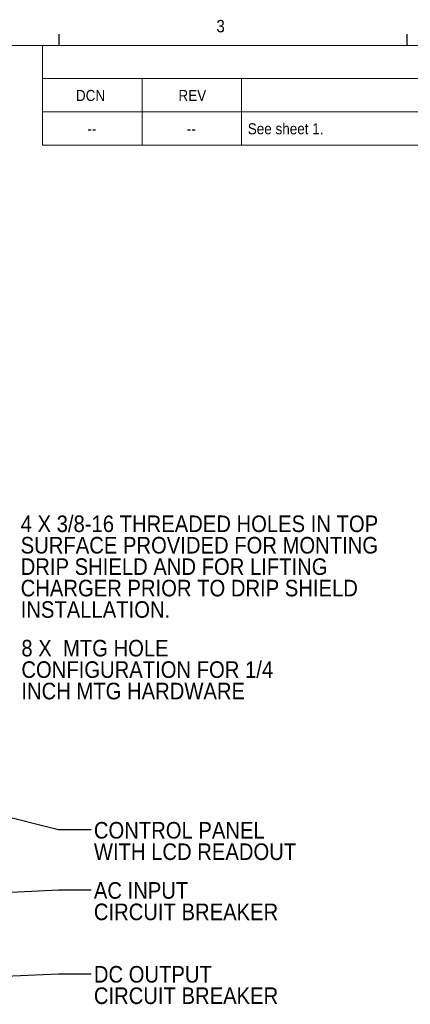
# Paper-space layout '5' of a CAD drawing. Header units: inches. Extents: x 1 to 109, y 1 to 85.
# Tile 55 of 58: x 67 to 81, y 47 to 84. Entities that reach past the tile are written whole.
import ezdxf

# ---------------------------------------------------------------- set-up
doc = ezdxf.new("R2010")
doc.units = ezdxf.units.IN
doc.header["$MEASUREMENT"] = 0
doc.layers.add('FORMAT', color=7, linetype='Continuous')
doc.styles.add('SLDTEXTSTYLE0', font='GOTHIC.TTF', dxfattribs={"width": 0.913})
doc.styles.get("Standard").update_dxf_attribs({"font": 'GOTHIC.TTF'})
doc.dimstyles.new('SLDDIMSTYLE12', dxfattribs={"dimtxt": 0, "dimasz": 0.2, "dimexe": 0, "dimexo": 0.0625, "dimgap": 0, "dimtad": 0, "dimtih": 1, "dimtoh": 1, "dimdec": 0, "dimrnd": 1e-09, "dimzin": 0, "dimdsep": 46, "dimtxsty": 'STANDARD', "dimblk1": 'DOT', "dimblk2": 'DOT', "dimsah": 1, "dimcen": 0.09, "dimadec": 0, "dimazin": 0, "dimtfac": 0.2, "dimtdec": 0, "dimtofl": 0, "dimtmove": 0, "dimatfit": 3, "dimldrblk": 'DOT', "dimfxl": 1, "dimfrac": 2, "dimtolj": 1, "dimtzin": 0, "dimarcsym": 0})
doc.dimstyles.new('SLDDIMSTYLE2', dxfattribs={"dimtxt": 0, "dimasz": 0.65, "dimexe": 0, "dimexo": 0.0625, "dimgap": 0, "dimtad": 0, "dimtih": 1, "dimtoh": 1, "dimdec": 0, "dimrnd": 1e-09, "dimzin": 0, "dimdsep": 46, "dimtxsty": 'STANDARD', "dimsah": 1, "dimcen": 0.09, "dimadec": 0, "dimazin": 0, "dimtfac": 0.65, "dimtdec": 0, "dimtofl": 0, "dimtmove": 0, "dimatfit": 3, "dimfxl": 1, "dimfrac": 2, "dimtolj": 1, "dimtzin": 0, "dimarcsym": 0})

# ---------------------------------------------------------------- blocks, each defined once
blk = doc.blocks.new('SW_TABLEANNOTATION_4')
at = {"color": 0, "linetype": 'Continuous', "lineweight": 0, "ltscale": 5}
for p, q in [((0, 0), (0, -3.765)), ((40, 0), (0, 0)), ((40, -3.765), (40, 0)), ((0, -1.255), (40, -1.255)), ((3.75, -1.255), (3.75, -2.51)), ((7.5, -1.255), (7.5, -2.51)), ((32.5, -1.255), (32.5, -2.51)), ((36.25, -1.255), (36.25, -2.51)), ((0, -2.51), (40, -2.51)), ((3.75, -2.51), (3.75, -3.765)), ((7.5, -2.51), (7.5, -3.765)), ((32.5, -2.51), (32.5, -3.765)), ((36.25, -2.51), (36.25, -3.765)), ((0, -3.765), (40, -3.765))]:
    blk.add_line(p, q, dxfattribs=at)
at = {"color": 0, "linetype": 'Continuous', "lineweight": 0, "ltscale": 5, "attachment_point": 1, "style": 'SLDTEXTSTYLE0'}
for s, insert, char_height in [('REVISIONS', (18.617, -0.426), 0.4167), ('DCN', (1.258, -1.681), 0.4167), ('REV', (5.125, -1.681), 0.4167), ('DESCRIPTION', (18.273, -1.681), 0.41667), ('DATE', (33.714, -1.681), 0.4167), ('APPROVED', (36.681, -1.681), 0.4167), (' See sheet 1.', (7.598, -2.936), 0.41667), ('--', (1.691, -2.936), 0.4167), ('--', (5.441, -2.936), 0.4167), ('--', (34.191, -2.936), 0.4167), ('--', (37.941, -2.936), 0.4167)]:
    blk.add_mtext(s, dxfattribs=dict(at, insert=insert, char_height=char_height))
blk = doc.blocks.new('SW_NOTE_47')
at = {"layer": 'FORMAT', "color": 0, "ltscale": 5, "char_height": 0.625, "attachment_point": 1, "style": 'SLDTEXTSTYLE0'}
for s, insert in [('4 X 3/8-16 THREADED HOLES IN TOP ', (0.114, 2.011)), ('SURFACE PROVIDED FOR MONTING ', (0.114, 1.203)), ('DRIP SHIELD AND FOR LIFTING ', (0.114, 0.395)), ('CHARGER PRIOR TO DRIP SHIELD ', (0.114, -0.413)), ('INSTALLATION.', (0.114, -1.221))]:
    blk.add_mtext(s, dxfattribs=dict(at, insert=insert))
blk = doc.blocks.new('SW_NOTE_48')
at = {"layer": 'FORMAT', "color": 0, "ltscale": 5, "char_height": 0.625, "attachment_point": 1, "style": 'SLDTEXTSTYLE0'}
for s, insert in [('DC OUTPUT', (0.102, 0.29)), ('CIRCUIT BREAKER', (0.102, -0.518))]:
    blk.add_mtext(s, dxfattribs=dict(at, insert=insert))
blk = doc.blocks.new('SW_NOTE_49')
at = {"layer": 'FORMAT', "color": 0, "ltscale": 5, "char_height": 0.625, "attachment_point": 1, "style": 'SLDTEXTSTYLE0'}
for s, insert in [('AC INPUT', (0.102, 0.291)), ('CIRCUIT BREAKER', (0.102, -0.517))]:
    blk.add_mtext(s, dxfattribs=dict(at, insert=insert))
blk = doc.blocks.new('SW_NOTE_50')
at = {"layer": 'FORMAT', "color": 0, "ltscale": 5, "char_height": 0.625, "attachment_point": 1, "style": 'SLDTEXTSTYLE0'}
for s, insert in [('CONTROL PANEL', (0.102, 0.287)), ('WITH LCD READOUT', (0.102, -0.521))]:
    blk.add_mtext(s, dxfattribs=dict(at, insert=insert))
blk = doc.blocks.new('_DOT')
at = {"color": 0, "linetype": 'ByBlock', "lineweight": -2}
blk.add_line((-0.5, 0), (-1, 0), dxfattribs=at)
at = {"color": 0, "linetype": 'ByBlock', "const_width": 0.5}
blk.add_lwpolyline([(-0.25, 0, 1), (0.25, 0, 1)], format="xyb", close=True, dxfattribs=at)
blk = doc.blocks.new('SW_NOTE_51')
at = {"layer": 'FORMAT', "color": 0, "ltscale": 5, "char_height": 0.625, "attachment_point": 1, "style": 'SLDTEXTSTYLE0'}
for s, insert in [('8 X  MTG HOLE', (0.118, 0.402)), ('CONFIGURATION FOR 1/4 ', (0.118, -0.406)), ('INCH MTG HARDWARE', (0.118, -1.215))]:
    blk.add_mtext(s, dxfattribs=dict(at, insert=insert))

psp = doc.layouts.new('5')

# ---------------------------------------------------------------- linework, layer by layer
at = {"layer": 'FORMAT', "ltscale": 5}
for p, q in [((68.2394, 83.303), (68.2394, 83.727)), ((81.3644, 83.303), (81.3644, 83.727))]:
    psp.add_line(p, q, dxfattribs=at)
at = {"layer": 'FORMAT', "lineweight": 0, "ltscale": 5}
psp.add_line((2.6144, 83.303), (107.6144, 83.303), dxfattribs=at)

# ---------------------------------------------------------------- block references
at = {"color": 7, "linetype": 'Continuous', "lineweight": 0, "ltscale": 5}
psp.add_blockref('SW_TABLEANNOTATION_4', (67.6144, 83.303), dxfattribs=at)
at = {"layer": 'FORMAT', "color": 1, "ltscale": 5}
for name, p in [('SW_NOTE_47', (66.6739, 63.5672)), ('SW_NOTE_51', (66.6966, 60.4872)), ('SW_NOTE_50', (69.447, 53.7361)), ('SW_NOTE_49', (69.447, 51.463)), ('SW_NOTE_48', (69.447, 48.3034))]:
    psp.add_blockref(name, p, dxfattribs=at)

# ---------------------------------------------------------------- texts
at = {"layer": 'FORMAT', "color": 7, "ltscale": 5, "insert": (74.1707, 84.2627), "char_height": 0.4688, "attachment_point": 1, "style": 'SLDTEXTSTYLE0'}
psp.add_mtext('3', dxfattribs=at)

# ---------------------------------------------------------------- leaders
at = {"layer": 'FORMAT', "color": 1, "ltscale": 5}
for points, dimstyle in [([(55.6712, 56.9086), (68.2167, 53.7361), (69.447, 53.7361)], 'SLDDIMSTYLE12'), ([(55.2961, 50.8514), (68.2167, 51.463), (69.447, 51.463)], 'SLDDIMSTYLE2'), ([(55.5523, 47.7347), (68.2167, 48.3034), (69.447, 48.3034)], 'SLDDIMSTYLE2')]:
    psp.add_leader(points, dimstyle=dimstyle, dxfattribs=at)

doc.saveas('drawing.dxf')
